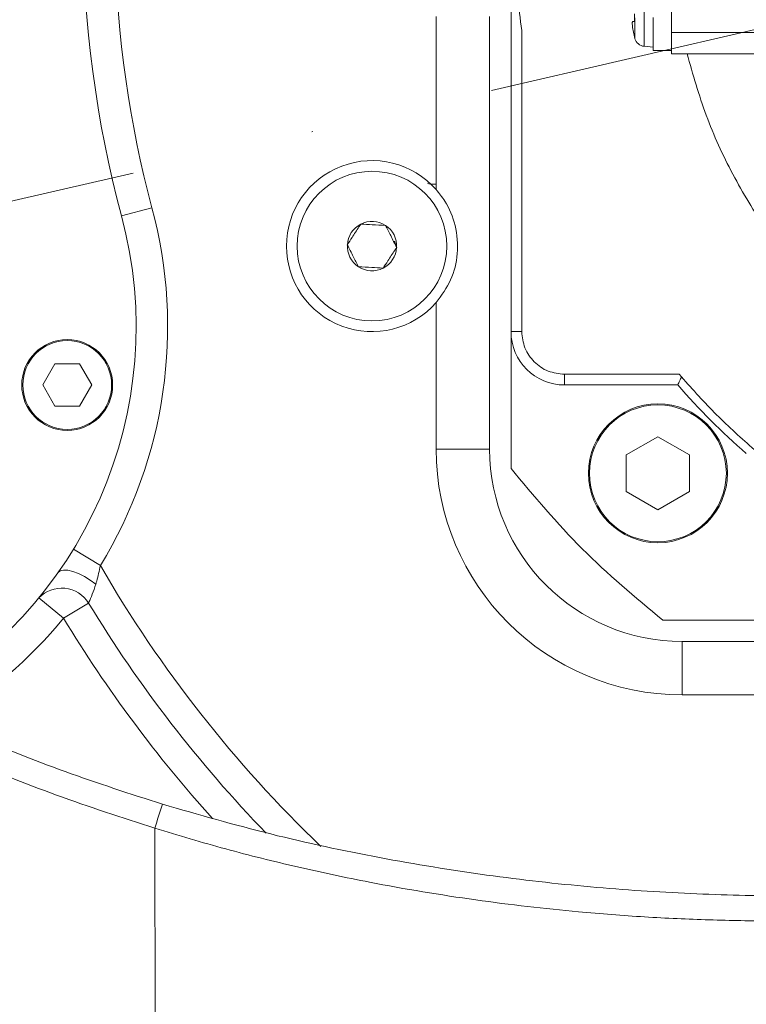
# Model space of a CAD drawing. Header units: millimetres. Extents: x 35469 to 44263, y -24881 to -16268.
# Tile 7 of 231: x 38433 to 38501, y -22138 to -22045. Entities that reach past the tile are written whole.
import ezdxf

# ---------------------------------------------------------------- set-up
doc = ezdxf.new("R2010")
doc.units = ezdxf.units.MM
doc.header["$LTSCALE"] = 0.3175
doc.linetypes.add('ACAD_ISO10W100', pattern=[18, 12, -3, 0, -3])
for name, color, linetype, lineweight in [('1轮廓实线层', 7, 'Continuous', 18), ('7标注层', 4, 'Continuous', 13), ('中心线', 4, 'ACAD_ISO10W100', 20)]:
    doc.layers.add(name, color=color, linetype=linetype, lineweight=lineweight)

msp = doc.modelspace()

# ---------------------------------------------------------------- linework, layer by layer
at = {"layer": '1轮廓实线层', "ltscale": 18}
for p, q in [((38478.983, -21998.573), (38478.983, -22074.573)), ((38493.983, -22046.573), (38493.983, -22026.573)), ((38491.436, -22042.528), (38491.436, -22047.879)), ((38471.983, -22061.282), (38471.983, -22045.073)), ((38476.983, -22085.573), (38476.983, -22045.073)), ((38490.528, -22045.57), (38490.528, -22044.837)), ((38490.563, -22047.163), (38490.563, -22045.203)), ((38492.283, -22045.173), (38492.283, -22048.273)), ((38490.353, -22045.57), (38490.528, -22045.57)), ((38490.528, -22047.003), (38490.353, -22046.12)), ((38479.983, -22074.573), (38479.983, -22046.4)), ((38490.563, -22047.163), (38490.518, -22047.003)), ((38490.518, -22047.003), (38490.528, -22047.003)), ((38508.249, -22046.573), (38493.983, -22046.573)), ((38493.983, -22046.573), (38493.983, -22048.573)), ((38491.436, -22047.879), (38492.285, -22047.954)), ((38493.983, -22048.273), (38492.283, -22048.273)), ((38505.328, -22048.573), (38493.983, -22048.573)), ((38442.561, -22063.749), (38445.411, -22062.986)), ((38468.096, -22066.112), (38468.319, -22066.735)), ((38471.983, -22085.573), (38471.983, -22071.865)), ((38478.983, -22074.573), (38478.983, -22087.379)), ((38478.983, -22074.573), (38479.983, -22074.573)), ((38436.338, -22077.59), (38435.193, -22079.573)), ((38438.628, -22077.59), (38436.338, -22077.59)), ((38439.773, -22079.573), (38438.628, -22077.59)), ((38494.702, -22078.573), (38483.983, -22078.573)), ((38483.983, -22078.573), (38483.983, -22079.573)), ((38494.92, -22078.814), (38494.702, -22078.573)), ((38435.193, -22079.573), (38436.338, -22081.557)), ((38438.628, -22081.557), (38439.773, -22079.573)), ((38483.983, -22079.573), (38494.574, -22079.573)), ((38436.338, -22081.557), (38438.628, -22081.557)), ((38492.718, -22084.409), (38489.747, -22086.124)), ((38495.688, -22086.124), (38492.718, -22084.409)), ((38476.983, -22085.573), (38471.983, -22085.573)), ((38489.747, -22086.124), (38489.747, -22089.554)), ((38495.688, -22089.554), (38495.688, -22086.124)), ((38489.747, -22089.554), (38492.718, -22091.269)), ((38492.718, -22091.269), (38495.688, -22089.554)), ((38438.065, -22094.943), (38440.584, -22096.481)), ((38437.142, -22101.406), (38434.825, -22099.501)), ((38437.142, -22101.406), (38439.482, -22099.987)), ((38493.177, -22101.573), (38505.983, -22101.573)), ((38592.983, -22103.573), (38494.983, -22103.573)), ((38494.983, -22108.573), (38494.983, -22103.573)), ((38589.942, -22108.573), (38494.983, -22108.573)), ((38445.68, -22121.057), (38445.701, -22146.8))]:
    msp.add_line(p, q, dxfattribs=at)
at = {"layer": '1轮廓实线层', "lineweight": 20, "ltscale": 18}
msp.add_lwpolyline([(38436.635, -22097.123), (38436.836, -22096.961), (38437.143, -22096.887), (38437.543, -22096.906), (38438.015, -22097.017), (38438.537, -22097.214), (38439.086, -22097.489), (38439.635, -22097.828), (38440.158, -22098.215)], dxfattribs=at)
at = {"layer": '1轮廓实线层', "ltscale": 18}
for centre, radius in [((38465.983, -22066.573), 7), ((38437.483, -22079.573), 4.25), ((38437.483, -22079.573), 4.15), ((38492.718, -22087.839), 6.5), ((38492.718, -22087.839), 6.4)]:
    msp.add_circle(centre, radius, dxfattribs=at)
at = {"layer": '1轮廓实线层', "lineweight": 20, "ltscale": 18}
for centre, radius, start, end in [((38543.983, -22036.573), 105, 165, 195), ((38543.983, -22036.573), 102.049, 167.42209, 195), ((38491.523, -22046.883), 1, 196.27622, 265), ((38465.983, -22066.573), 8, 41.40962, 318.59038), ((38403.924, -22074.102), 40, 297.66075, 15), ((38403.924, -22074.102), 42.951, 328.59869, 15), ((38465.983, -22066.573), 2.309, 116.84238, 176.84238), ((38465.983, -22066.573), 2.309, 56.84238, 116.84238), ((38465.983, -22066.573), 2.309, 356.84238, 56.84238), ((38465.983, -22066.573), 2.309, 176.84238, 236.84238), ((38465.983, -22066.573), 2.309, 296.84238, 356.84238), ((38465.983, -22066.573), 2.309, 236.84238, 296.84238), ((38483.983, -22074.573), 5, 180, 270), ((38543.983, -22036.573), 65.5, 221.03262, 228.96738), ((38494.983, -22085.573), 23, 180, 270), ((38494.983, -22085.573), 18, 180, 270), ((38543.983, -22036.573), 119.5, 210.0872, 226.15103), ((38436.966, -22101.541), 2.957, 31.70421, 136.39545), ((38543.983, -22036.573), 122.236, 211.25018, 224.02268), ((38403.924, -22074.102), 43, 300.75647, 320.58156), ((38543.983, -22036.573), 124.973, 211.25018, 221.97582), ((38495.03, -22135.523), 51.427, 161.03238, 163.66346)]:
    msp.add_arc(centre, radius, start, end, dxfattribs=at)
at = {"layer": '1轮廓实线层', "ltscale": 18}
for points in [[(38479.983, -22046.4), (38479.716, -22044.224), (38479.183, -22039.872), (38479.183, -22033.275), (38479.716, -22028.923), (38479.983, -22026.747)], [(38593.983, -22036.573), (38593.913, -22038.587), (38593.772, -22042.614), (38592.64, -22048.566), (38590.851, -22054.343), (38588.366, -22059.861), (38585.237, -22065.04), (38581.505, -22069.804), (38577.228, -22074.083), (38572.465, -22077.816), (38567.287, -22080.948), (38561.77, -22083.433), (38555.994, -22085.235), (38550.042, -22086.328), (38544.002, -22086.695), (38537.962, -22086.332), (38532.009, -22085.244), (38526.232, -22083.446), (38520.712, -22080.966), (38515.532, -22077.838), (38510.767, -22074.109), (38506.486, -22069.832), (38502.749, -22065.072), (38499.626, -22059.893), (38497.099, -22054.386), (38495.996, -22050.511), (38495.444, -22048.573)], [(38483.983, -22078.573), (38483.459, -22078.513), (38482.41, -22078.393), (38481.088, -22077.468), (38480.163, -22076.146), (38480.043, -22075.098), (38479.983, -22074.573)], [(38493.177, -22101.573), (38490.595, -22099.424), (38485.43, -22095.126), (38481.132, -22089.962), (38478.983, -22087.379)]]:
    msp.add_open_spline(points, degree=3, dxfattribs=at)
for points, knots in [([(38445.68, -22121.057), (38442.602, -22120.058), (38436.468, -22118.067), (38427.54, -22114.454), (38418.849, -22110.357), (38410.44, -22105.698), (38402.361, -22100.449), (38394.695, -22094.578), (38387.579, -22088.088), (38381.1, -22080.929), (38375.907, -22073.786), (38371.88, -22066.822), (38368.889, -22060.213), (38366.534, -22053.304), (38365.631, -22048.507), (38365.18, -22046.105)], [0, 0, 0, 0, 13835.170741, 27569.920291, 41157.538254, 54937.441381, 68723.503216, 82448.331261, 96363.074301, 110076.374496, 123922.790196, 134277.856534, 144621.16213, 155053.90423, 165516.447345, 165516.447345, 165516.447345, 165516.447345]), ([(38367.035, -22045.68), (38367.47, -22047.98), (38368.343, -22052.601), (38370.627, -22059.275), (38373.545, -22065.691), (38377.489, -22072.477), (38382.6, -22079.462), (38388.973, -22086.451), (38396.001, -22092.817), (38403.565, -22098.569), (38411.55, -22103.717), (38419.854, -22108.287), (38428.444, -22112.311), (38437.29, -22115.868), (38443.353, -22117.825), (38446.396, -22118.807)], [0, 0, 0, 0, 10256.661674, 20607.898394, 30896.689875, 41221.778191, 55108.397638, 68937.666624, 82808.134564, 96781.811449, 110662.238103, 124480.861448, 138304.12559, 152186.484485, 166175.862429, 166175.862429, 166175.862429, 166175.862429]), ([(38490.353, -22046.12), (38490.348, -22046.083), (38490.339, -22046.009), (38490.327, -22045.872), (38490.32, -22045.722), (38490.327, -22045.621), (38490.339, -22045.577), (38490.348, -22045.572), (38490.353, -22045.57)], [0, 0, 0, 0, 10688.08418, 21075.112887, 40895.381239, 60743.599936, 71146.999313, 81852.990884, 81852.990884, 81852.990884, 81852.990884]), ([(38471.183, -22060.677), (38471.226, -22060.697), (38471.485, -22060.819), (38471.743, -22060.792), (38471.959, -22060.769)], [0, 0, 0, 0, 5287.535991, 32080.700675, 32080.700675, 32080.700675, 32080.700675]), ([(38471.983, -22071.865), (38472.485, -22071.177), (38473.486, -22069.803), (38474.089, -22067.252), (38473.89, -22064.663), (38473.06, -22062.637), (38472.262, -22061.632), (38471.983, -22061.282)], [0, 0, 0, 0, 14804.502183, 29568.109959, 44942.7766, 59540.719712, 67358.501924, 67358.501924, 67358.501924, 67358.501924]), ([(38464.94, -22064.513), (38464.881, -22064.604), (38464.615, -22065.01), (38464.179, -22065.677), (38463.824, -22066.221), (38463.677, -22066.446)], [0, 0, 0, 0, 6150.033727, 27537.791709, 42628.750482, 42628.750482, 42628.750482, 42628.750482]), ([(38467.246, -22064.64), (38466.834, -22064.617), (38466.064, -22064.575), (38465.297, -22064.533), (38464.94, -22064.513)], [0, 0, 0, 0, 17143.567196, 32063.789777, 32063.789777, 32063.789777, 32063.789777]), ([(38468.289, -22066.701), (38468.103, -22066.333), (38467.754, -22065.644), (38467.407, -22064.959), (38467.246, -22064.64)], [0, 0, 0, 0, 17139.206494, 32055.633911, 32055.633911, 32055.633911, 32055.633911]), ([(38463.677, -22066.446), (38463.863, -22066.814), (38464.212, -22067.503), (38464.558, -22068.188), (38464.72, -22068.507)], [0, 0, 0, 0, 17134.436437, 32046.712425, 32046.712425, 32046.712425, 32046.712425]), ([(38467.026, -22068.634), (38467.173, -22068.409), (38467.528, -22067.865), (38467.964, -22067.198), (38468.229, -22066.791), (38468.289, -22066.701)], [0, 0, 0, 0, 15082.871177, 36459.16696, 42605.904741, 42605.904741, 42605.904741, 42605.904741]), ([(38464.72, -22068.507), (38465.132, -22068.53), (38465.902, -22068.572), (38466.669, -22068.614), (38467.026, -22068.634)], [0, 0, 0, 0, 17130.07439, 32038.554045, 32038.554045, 32038.554045, 32038.554045]), ([(38494.574, -22079.573), (38494.579, -22079.564), (38494.588, -22079.544), (38494.657, -22079.388), (38494.771, -22079.148), (38494.866, -22078.934), (38494.92, -22078.814)], [0, 0, 0, 0, 12940.539248, 26594.962787, 39682.716846, 56650.428615, 56650.428615, 56650.428615, 56650.428615]), ([(38501.739, -22085.636), (38500.539, -22084.563), (38498.139, -22082.416), (38495.993, -22080.016), (38494.92, -22078.816)], [0, 0, 0, 0, 15969.101818, 31930.816285, 31930.816285, 31930.816285, 31930.816285]), ([(38440.584, -22096.481), (38440.479, -22096.972), (38440.352, -22097.566), (38440.187, -22098.118), (38440.158, -22098.215)], [0, 0, 0, 0, 26322.258248, 31894.866842, 31894.866842, 31894.866842, 31894.866842]), ([(38440.158, -22098.215), (38440.048, -22098.541), (38439.822, -22099.206), (38439.586, -22099.754), (38439.495, -22099.958), (38439.482, -22099.987)], [0, 0, 0, 0, 19182.465543, 39145.388598, 42391.765765, 42391.765765, 42391.765765, 42391.765765]), ([(38446.396, -22118.807), (38449.767, -22119.777), (38456.513, -22121.717), (38466.697, -22123.881), (38476.723, -22125.517), (38486.483, -22126.614), (38495.883, -22127.239), (38504.792, -22127.439), (38513.172, -22127.302), (38518.155, -22126.991), (38520.653, -22126.835)], [0, 0, 0, 0, 13139.443423, 26288.841455, 39400.727519, 52422.685694, 65512.891422, 78708.530288, 91842.929794, 105041.3942, 105041.3942, 105041.3942, 105041.3942]), ([(38519.183, -22129.179), (38517.52, -22129.29), (38514.235, -22129.51), (38508.94, -22129.699), (38503.395, -22129.759), (38497.576, -22129.66), (38491.516, -22129.381), (38484.267, -22128.829), (38475.695, -22127.842), (38466.858, -22126.378), (38459.029, -22124.714), (38452.31, -22123.047), (38447.885, -22121.719), (38445.68, -22121.057)], [0, 0, 0, 0, 11893.243699, 23488.475311, 34967.5302, 46783.979655, 58412.364074, 69942.301853, 87287.839709, 104770.279617, 116558.790503, 128255.09406, 139875.993756, 139875.993756, 139875.993756, 139875.993756])]:
    msp.add_open_spline(points, degree=3, knots=knots, dxfattribs=at)
at = {"layer": '7标注层', "ltscale": 18}
msp.add_arc((38543.983, -22036.573), 567.193, 193, 167, dxfattribs=at)
at = {"layer": '中心线', "ltscale": 18}
msp.add_line((38543.983, -22036.573), (37991.327, -22164.164), dxfattribs=at)

doc.saveas('drawing.dxf')
